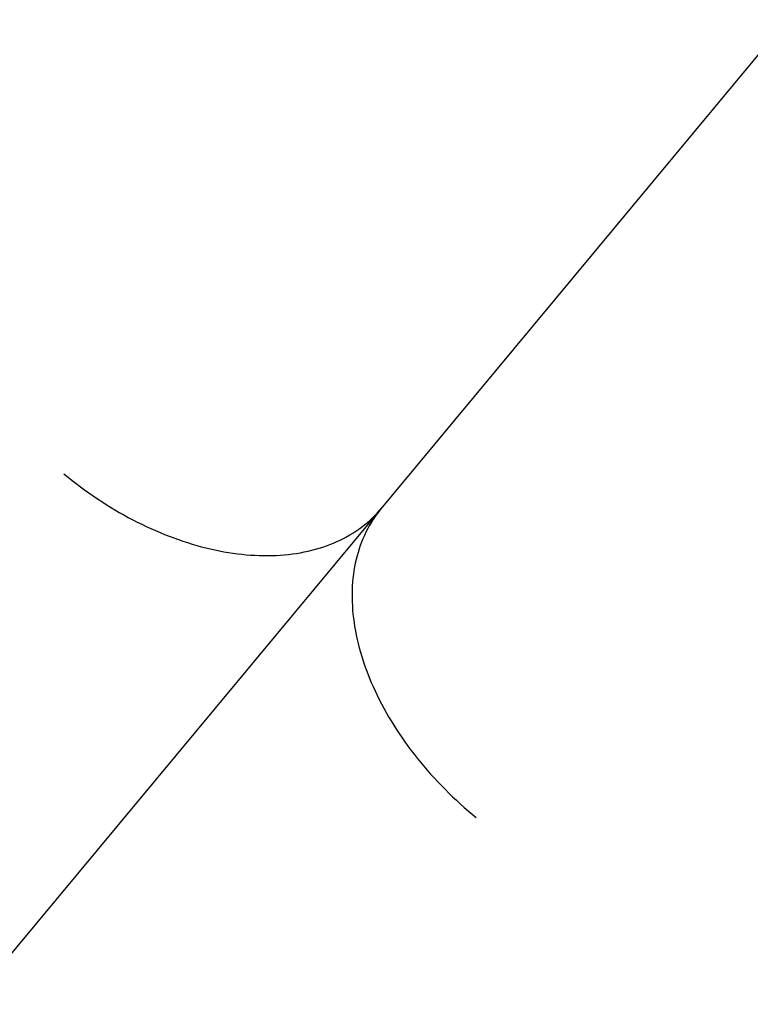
# Model space of a CAD drawing. Header units: millimetres. Extents: x -225 to 225, y 20 to 511.
# Tile 225 of 256: x -193.2 to -191.83, y 42.93 to 44.78. Entities that reach past the tile are written whole.
import ezdxf

# ---------------------------------------------------------------- set-up
doc = ezdxf.new("R2010")
doc.units = ezdxf.units.MM
doc.layers.add('SISTA 05_tapissée', color=7, linetype='Continuous', true_color=0xffffff)

msp = doc.modelspace()

# ---------------------------------------------------------------- linework, layer by layer
at = {"layer": 'SISTA 05_tapissée', "color": 7, "true_color": 0xffffff}
for p, q in [((-196.2792, 39.3414, 640.4981), (-183.5964, 54.6038, 640.4981)), ((-196.2792, 39.3414, 640.5075), (-183.6084, 54.5893, 640.5075))]:
    msp.add_line(p, q, dxfattribs=at)
for points, knots in [([(-203.0655, 42.9986, 648.9117), (-203.032, 42.9595, 646.5663), (-202.7238, 43.1559, 644.2211), (-201.5868, 44.0013, 639.7481), (-200.7581, 44.6503, 637.6209), (-198.6567, 46.3408, 633.7813), (-197.3843, 47.3821, 632.0696), (-194.5138, 49.7606, 629.2204), (-192.916, 51.0975, 628.0832), (-189.5469, 53.9398, 626.4907), (-187.7764, 55.4444, 626.0341), (-185.9995, 56.965, 625.937)], [0, 0, 0, 0, 0.2, 0.2, 0.4, 0.4, 0.6, 0.6, 0.8, 0.8, 0.999547, 0.999547, 0.999547, 0.999547]), ([(-193.118, 43.9282, 631.7994), (-193.0778, 43.8948, 631.7993), (-193.034, 43.8655, 631.8055), (-192.9436, 43.8184, 631.8297), (-192.897, 43.8005, 631.8476), (-192.8057, 43.7778, 631.8936), (-192.7609, 43.773, 631.9216), (-192.6775, 43.7769, 631.9849), (-192.6389, 43.7857, 632.0202), (-192.5717, 43.8159, 632.0946), (-192.543, 43.8374, 632.1337), (-192.5208, 43.8642, 632.1728)], [0, 0, 0, 0, 0.2, 0.2, 0.4, 0.4, 0.6, 0.6, 0.8, 0.8, 1, 1, 1, 1]), ([(-192.5218, 43.8629, 632.1854), (-192.5443, 43.8359, 632.1459), (-192.5603, 43.8034, 632.1063), (-192.5776, 43.7308, 632.0312), (-192.579, 43.6908, 631.9956), (-192.5669, 43.607, 631.932), (-192.5534, 43.5634, 631.9039), (-192.5131, 43.4769, 631.8581), (-192.4863, 43.434, 631.8404), (-192.4218, 43.3534, 631.817), (-192.3842, 43.3156, 631.8113), (-192.3431, 43.2822, 631.812)], [0, 0, 0, 0, 0.2, 0.2, 0.4, 0.4, 0.6, 0.6, 0.8, 0.8, 1, 1, 1, 1])]:
    msp.add_open_spline(points, degree=3, knots=knots, dxfattribs=at)

doc.saveas('drawing.dxf')
